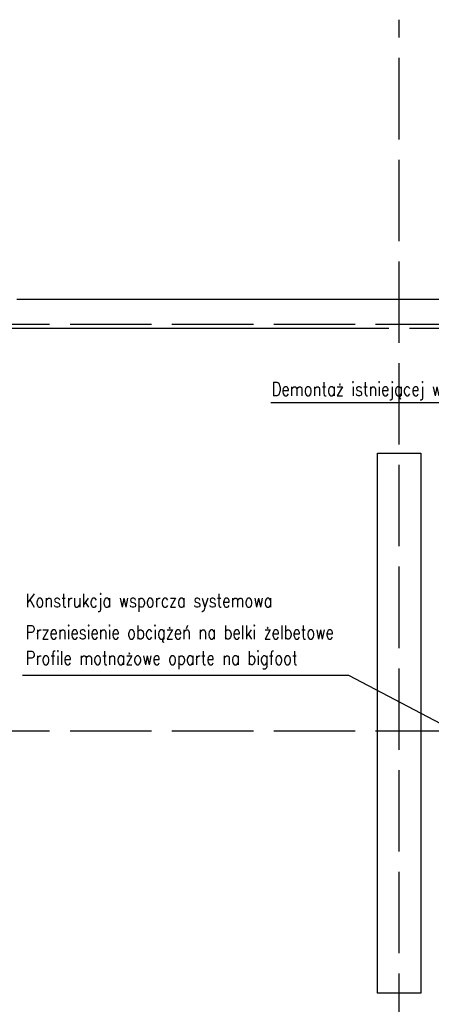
# Model space of a CAD drawing. Header units: millimetres. Extents: x -56303 to -45239, y -20463 to -4540.
# Tile 254 of 256: x -52781 to -52175, y -6118 to -4666. Entities that reach past the tile are written whole.
import ezdxf

# ---------------------------------------------------------------- set-up
doc = ezdxf.new("R2010")
doc.units = ezdxf.units.MM
doc.linetypes.add('ACAD_ISO02W100', pattern=[15, 12, -3])
doc.layers.add('_HVAC_opis', color=3, linetype='Continuous')
doc.layers.add('_HVAC_podkład', color=8, linetype='Continuous')
doc.styles.add('DACH_SZACHTY_20_05_2011_JM_xref_CAD$0$OPIS1', font='ROMANS.SHX', dxfattribs={"width": 0.9})

msp = doc.modelspace()

# ---------------------------------------------------------------- linework, layer by layer
at = {"layer": '_HVAC_opis'}
for p, q in [((-52411.62, -5230.61), (-51903.68, -5230.61)), ((-52777.2, -5632.92), (-52296.94, -5632.92)), ((-52296.94, -5632.92), (-52139.82, -5715.47))]:
    msp.add_line(p, q, dxfattribs=at)
at = {"layer": '_HVAC_podkład', "linetype": 'ACAD_ISO02W100', "ltscale": 10}
for p, q in [((-52222.44, -9042.66), (-52222.44, -4666.2)), ((-49287.21, -5115.47), (-53857.52, -5115.47)), ((-49287.21, -5715.47), (-53857.52, -5715.47))]:
    msp.add_line(p, q, dxfattribs=at)
at = {"layer": '_HVAC_podkład'}
for p, q in [((-52785.44, -5078.47), (-51637.44, -5078.47)), ((-52237.44, -5121.47), (-52807.44, -5121.47)), ((-51637.44, -5121.47), (-52207.44, -5121.47))]:
    msp.add_line(p, q, dxfattribs=at)
msp.add_lwpolyline([(-52254.44, -5305.47), (-52190.44, -5305.47), (-52190.44, -6101.47), (-52254.44, -6101.47)], close=True, dxfattribs=at)

# ---------------------------------------------------------------- texts
at = {"layer": '_HVAC_opis', "style": 'DACH_SZACHTY_20_05_2011_JM_xref_CAD$0$OPIS1', "width": 0.8}
for s, p in [('Demontaż istniejącej wyrzutni dachowej', (-52410.27, -5220.71)), ('Konstrukcja wsporcza systemowa', (-52772.5, -5532.66)), ('Przeniesienie obciążeń na belki żelbetowe', (-52772.5, -5579.43)), ('Profile motnażowe oparte na bigfoot', (-52772.5, -5617.33))]:
    msp.add_text(s, height=20, rotation=0.00025, dxfattribs=at).set_placement(p)

doc.saveas('drawing.dxf')
